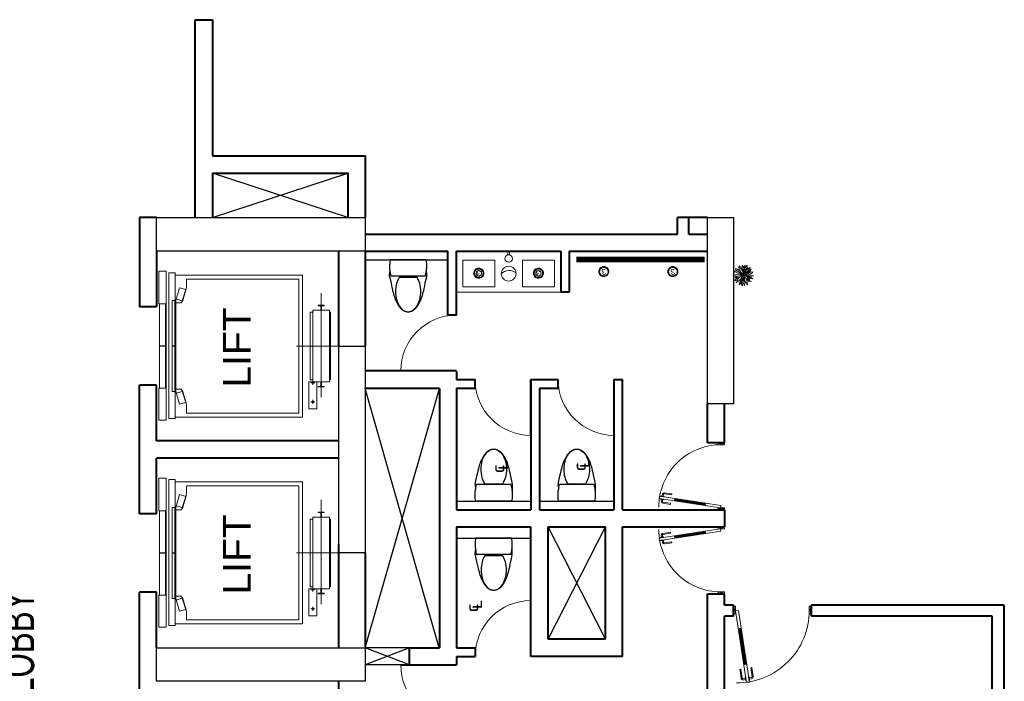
# Model space of a CAD drawing. Header units: inches. Extents: x 371717 to 373017, y 1317902 to 1318657.
# Tile 11 of 11: x 372538 to 373014, y 1318337 to 1318657. Entities that reach past the tile are written whole.
import ezdxf

# ---------------------------------------------------------------- set-up
doc = ezdxf.new("R2010")
doc.units = ezdxf.units.IN
doc.header["$LTSCALE"] = 35
doc.header["$MEASUREMENT"] = 0
for name, color, linetype in [('A-COLS', 4, 'Continuous'), ('A-FIXT', 1, 'Continuous'), ('A-HATCH', 8, 'Continuous'), ('A-SHAFT', 1, 'Continuous'), ('A-TEXT-600', 7, 'Continuous'), ('A-WALL-UNDR', 1, 'Continuous'), ('NAREAOFF', 230, 'Continuous')]:
    doc.layers.add(name, color=color, linetype=linetype)
for name, color, linetype, lineweight in [('A-LIFT', 154, 'Continuous', 9), ('A-WALL', 7, 'Continuous', 40), ('FINISH - LAMINATE', 143, 'Continuous', 40), ('I-CEIL-light', 150, 'Continuous', 0), ('I-Door', 30, 'Continuous', 15), ('I-Furn-Modl', 1, 'Continuous', 5), ('I-Graphics', 62, 'Continuous', 15), ('SANITARY-FIXTURE', 6, 'Continuous', 18), ('tree', 92, 'Continuous', 5)]:
    doc.layers.add(name, color=color, linetype=linetype, lineweight=lineweight)
doc.layers.add('I-Clng-Dims', color=7, linetype='Continuous', lineweight=15, true_color=0xbd0f15)
doc.styles.add('450_arial', font='txt', dxfattribs={"width": 0.7, "height": 48})
doc.styles.add('AR350', font='arial.ttf', dxfattribs={"width": 0.9})
doc.styles.add('dim-verdana', font='arial.ttf', dxfattribs={"height": 130})

# ---------------------------------------------------------------- blocks, each defined once
blk = doc.blocks.new('P-LEV-3$0$P-WCEUR1')
at = {"color": 0, "linetype": 'ByBlock'}
for p, q in [((1, 9.81), (1, -9.81)), ((10.1, 10.05), (5.86, 10.03)), ((10, 9.31), (10, -9.31)), ((10.41, -4.75), (10.41, 4.75))]:
    blk.add_line(p, q, dxfattribs=at)
for points in [[(10, 9.31), (7.74, 9.82), (5.54, 10.06), (3.23, 10.06), (1, 9.81)], [(10.1, -10.05), (12.04, -9.65), (13.74, -9.29), (15.23, -8.97), (16.54, -8.68), (17.68, -8.42), (18.68, -8.18), (19.57, -7.95), (20.36, -7.72), (20.36, -7.72), (21.09, -7.49), (21.75, -7.26), (22.35, -7.03), (22.9, -6.8), (23.4, -6.58), (23.85, -6.37), (24.26, -6.16), (24.64, -5.97), (24.64, -5.97), (24.98, -5.78), (25.3, -5.61), (25.59, -5.44), (25.87, -5.27), (26.13, -5.1), (26.37, -4.93), (26.61, -4.75), (26.85, -4.56), (26.85, -4.56), (27.09, -4.36), (27.33, -4.15), (27.56, -3.92), (27.79, -3.68), (28.01, -3.42), (28.21, -3.16), (28.41, -2.88), (28.58, -2.59), (28.58, -2.59), (28.74, -2.29), (28.88, -1.98), (28.99, -1.66), (29.09, -1.34), (29.16, -1.01), (29.22, -0.67), (29.25, -0.34), (29.26, 0), (29.26, 0), (29.25, 0.34), (29.22, 0.67), (29.16, 1.01), (29.09, 1.34), (28.99, 1.66), (28.88, 1.98), (28.74, 2.29), (28.58, 2.59), (28.58, 2.59), (28.41, 2.88), (28.21, 3.16), (28.01, 3.42), (27.79, 3.68), (27.56, 3.92), (27.33, 4.15), (27.09, 4.36), (26.85, 4.56), (26.85, 4.56), (26.61, 4.75), (26.37, 4.93), (26.13, 5.1), (25.87, 5.27), (25.59, 5.44), (25.3, 5.61), (24.98, 5.78), (24.64, 5.97), (24.64, 5.97), (24.26, 6.16), (23.85, 6.37), (23.4, 6.58), (22.9, 6.8), (22.35, 7.03), (21.75, 7.26), (21.09, 7.49), (20.36, 7.72), (20.36, 7.72), (19.57, 7.95), (18.68, 8.18), (17.68, 8.42), (16.54, 8.68), (15.23, 8.97), (13.74, 9.29), (12.04, 9.65), (10.1, 10.05)], [(10.1, -10.05), (7.33, -9.88)]]:
    blk.add_lwpolyline(points, dxfattribs=at)
for points in [[(29.25, 0, 0.146855), (28.52, 2.44, 0.107148), (26.05, 4.85, 0.076697), (22.68, 6.31, 0.063684), (18.31, 6.87, 0.063684), (13.95, 6.31, 0.076697), (10.58, 4.85, 0.006181), (10.41, 4.75)], [(10.41, -4.75, 0.006181), (10.58, -4.85, 0.076697), (13.95, -6.31, 0.063684), (18.31, -6.87, 0.063684), (22.68, -6.31, 0.076697), (26.05, -4.85, 0.107148), (28.52, -2.44, 0.146855), (29.25, 0)]]:
    blk.add_lwpolyline(points, format="xyb", dxfattribs=at)
for start, end in [(260.5377, 277.7399), (277.7399, 285.822)]:
    blk.add_arc((4.39, 10.5), 20.59, start, end, dxfattribs=at)
blk = doc.blocks.new('DOOR')
for p, q in [((-0.01, 0), (-0.01, 1)), ((0, 0), (0, 1))]:
    blk.add_line(p, q)
blk.add_arc((0, 0), 1, 90, 180)
blk = doc.blocks.new('D3 - LAM')
h = blk.add_hatch()
h.set_pattern_fill('ANSI31', color=256, scale=100, style=0)
h.set_pattern_definition([(45, (67656.761, 125934.152), (-8.83883, 8.83883), [])])
h.paths.add_polyline_path([(67767, 126417), (67730, 126422), (67657, 125940), (67694, 125934)])
for p, q in [((67620, 125699, 0), (67767, 126664, 0)), ((67657, 125693, 0), (67804, 126658, 0)), ((67723, 126629, 0), (67753, 126624, 0)), ((67767, 126664, 0), (67804, 126658, 0)), ((67692, 126606, 0), (67674, 126487, 0)), ((67691, 126484, 0), (67709, 126604, 0)), ((67750, 126608, 0), (67720, 126612, 0)), ((67748, 126608, 0), (67750, 126625, 0)), ((67802, 126600, 0), (67833, 126595, 0)), ((67835, 126612, 0), (67805, 126616, 0)), ((67805, 126599, 0), (67808, 126616, 0)), ((67823, 126464, 0), (67841, 126584, 0)), ((67857, 126581, 0), (67839, 126462, 0)), ((67691, 126484, 0), (67674, 126487, 0)), ((67767, 126417, 0), (67730, 126422, 0)), ((67823, 126464, 0), (67839, 126462, 0)), ((67694, 125934, 0), (67657, 125940, 0)), ((67590, 125738, 0), (67590, 125638, 0)), ((67620, 125713, 0), (67620, 125675, 0)), ((68640, 125738, 0), (68640, 125638, 0)), ((67620, 125699, 0), (67657, 125693, 0))]:
    blk.add_line(p, q)
at = {"elevation": 0}
for points in [[(67748, 126592), (67755, 126640), (67763, 126639), (67755, 126590)], [(67800, 126584), (67807, 126632), (67800, 126634), (67792, 126585)], [(67590, 125726), (67602, 125726), (67602, 125647), (67590, 125647)], [(68640, 125726), (68628, 125726), (68628, 125647), (68640, 125647)]]:
    blk.add_lwpolyline(points, close=True, dxfattribs=at)
for points in [[(67602, 125738), (67620, 125738), (67620, 125638), (67602, 125638), (67602, 125682), (67612, 125682), (67612, 125694), (67602, 125694), (67602, 125738)], [(68628, 125738), (68610, 125738), (68610, 125638), (68628, 125638), (68628, 125682), (68618, 125682), (68618, 125694), (68628, 125694), (68628, 125738)]]:
    blk.add_lwpolyline(points, dxfattribs=at)
for centre, radius, start, end in [((67637, 125694, 0), 973, 0, 90.3775), ((67719, 126602, 0), 26.7, 81.3349, 171.376), ((67719, 126602, 0), 9.86, 81.376, 171.376), ((67831, 126585, 0), 9.86, 351.376, 81.376), ((67831, 126585, 0), 26.7, 351.376, 81.417)]:
    blk.add_arc(centre, radius, start, end)
blk = doc.blocks.new('TREE-24')
for p, q in [((-0.2, 43.5), (1.9, 57)), ((1.9, 57), (3, 60)), ((3, 60), (4.9, 51.4)), ((17.7, 53.1), (17.5, 57.3)), ((17.5, 57.3), (20.3, 53.1)), ((-48, 1.2), (-59.5, -4.6)), ((-58.4, 11.2), (-47.1, 8)), ((-55.4, 9.5), (-58.4, 11.2)), ((-57.9, 22.5), (-43.4, 22.8)), ((-43, 11.7), (-57.9, 22.5)), ((-51.5, 4.3), (-55.4, 9.5)), ((-46.4, -0.1), (-51.5, 4.3)), ((-47.1, 8), (-33.8, 2.8)), ((-39.8, 34.9), (-44.8, 39.5)), ((-44.8, 39.5), (-40.7, 29.2)), ((-43.4, 22.8), (-29.6, 13.4)), ((-28, 4.8), (-43, 11.7)), ((-40.7, 29.2), (-33.1, 20.6)), ((-30.8, 29.2), (-39.8, 34.9)), ((-21.8, 41.3), (-37.5, 46.4)), ((-37.5, 46.4), (-31.9, 37.6)), ((-33.8, 2.8), (-18.1, -0.6)), ((-33.1, 20.6), (-21.1, 14.2)), ((-31.9, 37.6), (-17, 26.5)), ((-18.6, 21.8), (-30.8, 29.2)), ((-29.6, 13.4), (-5.4, 1.4)), ((-8, 2.1), (-28, 4.8)), ((-12.5, 28.2), (-21.8, 41.3)), ((-21.1, 14.2), (-10.8, 8.5)), ((-16.3, 54.3), (-20.4, 56.1)), ((-20.4, 56.1), (-18.4, 45)), ((-5.4, 11.7), (-18.6, 21.8)), ((-18.6, -13.4), (0, 0)), ((-18.4, 45), (-10.6, 22.8)), ((-17, 26.5), (-9.2, 19.3)), ((-7.8, 43), (-16.3, 54.3)), ((0, 0), (-14.9, -16.9)), ((-14.2, -32.9), (0, 0)), ((0, 0), (-13.8, -2.1)), ((-10.8, 8.5), (0, 0)), ((-10.6, 22.8), (0, 0)), ((0, 0), (-8, 2.1)), ((-6, 26), (-7.8, 43)), ((-1.4, 15.9), (-6, 26)), ((0, 0), (-5, -17.4)), ((-2, 10.2), (0.3, 31.2)), ((0, 0), (-2, 10.2)), ((0.3, 31.2), (-0.2, 43.5)), ((0, 0), (1.6, 8)), ((20, 6.8), (0, 0)), ((6.7, 6.5), (0, 0)), ((0, 0), (29.2, 6.5)), ((18.2, 0.6), (0, 0)), ((0.7, -16.9), (0, 0)), ((0, 0), (10.4, -21.3)), ((9.7, -8), (0, 0)), ((31.8, -9.5), (0, 0)), ((1.6, 8), (7.6, 22.1)), ((5.3, 24), (2.8, 10.8)), ((10.1, 32.2), (4.1, 17.7)), ((4.9, 51.4), (5.8, 37.3)), ((5.8, 37.3), (5.3, 24)), ((5.7, 36.1), (13.8, 46)), ((12.4, 10.5), (6.7, 6.5)), ((7.6, 22.1), (20.7, 27.5)), ((9.2, 22.8), (21.6, 37.6)), ((18.9, 46.4), (10.1, 32.2)), ((19.6, 18.4), (12.4, 10.5)), ((13.8, 46), (17.7, 53.1)), ((16.6, 15.1), (27.9, 21.1)), ((32.4, 0.4), (18.2, 0.6)), ((20.3, 53.1), (18.9, 46.4)), ((21.6, 37.6), (18.9, 26.5)), ((23.2, 23), (19.6, 18.4)), ((26.9, 9.2), (20, 6.8)), ((20.7, 27.5), (30.8, 38.8)), ((32.7, 33.4), (23.2, 23)), ((34.7, 11.9), (26.9, 9.2)), ((27.9, 21.1), (41.9, 23.5)), ((29.2, 6.5), (39.3, 10.2)), ((30.8, 38.8), (35.4, 48.7)), ((43.7, 0.1), (32.4, 0.4)), ((35.4, 48.7), (32.7, 33.4)), ((46, 18.4), (34.7, 11.9)), ((38.9, 0.2), (53.4, -4.8)), ((39.3, 10.2), (47.4, 9.7)), ((41.9, 23.5), (54.3, 25)), ((53.6, 4.3), (43.7, 0.1)), ((54.3, 25), (46, 18.4)), ((47.4, 9.7), (56.8, 8.3)), ((59.8, 6.8), (53.6, 4.3)), ((56.8, 8.3), (59.8, 6.8)), ((-59.5, -4.6), (-36.8, -10)), ((-43, -16.4), (-55.4, -22.6)), ((-55.4, -22.6), (-49, -24.5)), ((-49, -24.5), (-34, -22.8)), ((-23.9, -3.3), (-46.4, -0.1)), ((-34.7, -8.8), (-43, -16.4)), ((-35.9, -33.4), (-39.5, -44.5)), ((-39.5, -44.5), (-31.9, -42.3)), ((-30.8, -25), (-35.9, -33.4)), ((-26.9, -4.1), (-34.7, -8.8)), ((-34, -22.8), (-18.6, -13.4)), ((-31.9, -42.3), (-24.1, -34.4)), ((-23.1, -16.2), (-30.8, -25)), ((-13.8, -2.1), (-26.9, -4.1)), ((-23.7, -32.2), (-26, -54.1)), ((-26, -54.1), (-20.9, -47.4)), ((-14.9, -16.9), (-23.7, -32.2)), ((-20.9, -47.4), (-14.2, -32.9)), ((-18.1, -0.6), (-9.8, -1.6)), ((-5, -17.4), (-6.6, -34.4)), ((-6.6, -34.4), (-3.9, -45.7)), ((-3.9, -45.7), (1.6, -60)), ((4.2, -29), (0.7, -16.9)), ((1.6, -60), (4.6, -44)), ((4.6, -44), (4.2, -29)), ((4.6, -37.1), (11.5, -46.9)), ((19.3, -14.2), (9.7, -8)), ((12.7, -31.7), (9.9, -20.8)), ((10.4, -21.3), (21.2, -30.4)), ((11.5, -46.9), (12.4, -31.7)), ((40.3, -7.3), (12.1, -3.6)), ((12.4, -31.7), (24.4, -46)), ((12.8, -10), (30.6, -16.1)), ((29, -23.8), (19.3, -14.2)), ((21.2, -30.4), (30.8, -35.6)), ((29, -43.7), (23.9, -31.9)), ((24.4, -46), (32, -49.9)), ((38.2, -35.1), (29, -23.8)), ((32, -49.9), (29, -43.7)), ((30.6, -16.1), (42.1, -20.1)), ((30.8, -35.6), (42.3, -41.5)), ((44.4, -15.9), (31.8, -9.5)), ((42.3, -41.5), (38.2, -35.1)), ((52.7, -9), (40.3, -7.3)), ((42.1, -20.1), (55.2, -22.6)), ((55.2, -22.6), (44.4, -15.9)), ((59.8, -3.1), (52.7, -9)), ((53.4, -4.8), (59.8, -3.1))]:
    blk.add_line(p, q)
blk = doc.blocks.new('3W-LED')
at = {"extrusion": (-6.11991e-06, -1.09788e-16, 1)}
blk.add_ellipse((0, 0, -5), major_axis=(21.2, 21.3, 0), ratio=1, start_param=3.139521, end_param=9.422706, dxfattribs=at)
blk.add_open_spline([(-17.7, -17.7, -5), (-16.6, -18.7, -5), (-15.5, -19.7, -5), (-12.3, -21.9, -5), (-10, -23, -5), (-5.4, -24.5, -5), (-2.9, -25, -5), (2, -25, -5), (4.5, -24.7, -5), (9.3, -23.3, -5), (11.5, -22.3, -5), (15.7, -19.6, -5), (17.6, -18, -5), (20.7, -14.2, -5), (22, -12.1, -5), (24, -7.5, -5), (24.6, -5.1, -5), (25.1, -0.2, -5), (25, 2.3, -5), (24.1, 7.1, -5), (23.3, 9.5, -5), (21, 13.9, -5), (19.5, 15.9, -5), (16, 19.4, -5), (14, 20.9, -5), (9.6, 23.2, -5), (7.3, 24, -5), (2.4, 25, -5), (0, 25.1, -5), (-5, 24.6, -5), (-7.4, 24, -5), (-11.9, 22.1, -5), (-14.1, 20.8, -5), (-17.9, 17.7, -5), (-19.5, 15.8, -5), (-22.2, 11.7, -5), (-23.3, 9.4, -5), (-24.7, 4.7, -5), (-25, 2.2, -5), (-25, -2.7, -5), (-24.6, -5.2, -5), (-23.1, -9.9, -5), (-22, -12.1, -5), (-19.7, -15.4, -5), (-18.8, -16.6, -5), (-17.7, -17.7, -5)], degree=3, knots=[3.139521, 3.139521, 3.139521, 3.139521, 3.315557, 3.315557, 3.611807, 3.611807, 3.908056, 3.908056, 4.204306, 4.204306, 4.500555, 4.500555, 4.796805, 4.796805, 5.093054, 5.093054, 5.389304, 5.389304, 5.685554, 5.685554, 5.981803, 5.981803, 6.278053, 6.278053, 6.574302, 6.574302, 6.870552, 6.870552, 7.166801, 7.166801, 7.463051, 7.463051, 7.7593, 7.7593, 8.05555, 8.05555, 8.351799, 8.351799, 8.648049, 8.648049, 8.944298, 8.944298, 9.240548, 9.240548, 9.422706, 9.422706, 9.422706, 9.422706])
at = {"ltscale": 10, "insert": (-13.1, 20, -5.2), "char_height": 36, "width": 21797.759, "attachment_point": 1}
blk.add_mtext('3', dxfattribs=at)
blk = doc.blocks.new('SD')
at = {"layer": 'I-Graphics', "elevation": 0}
blk.add_lwpolyline([(23809118, -485642), (23809118, -485617), (23809068, -485617), (23809068, -485642)], close=True, dxfattribs=at)
at = {"layer": 'I-Graphics'}
blk.add_circle((23809168, -485629), 50, dxfattribs=at)

msp = doc.modelspace()

# ---------------------------------------------------------------- linework, layer by layer
at = {"layer": 'A-COLS', "elevation": -0.06}
for points in [[(372603.98, 1318561.6), (372704.78, 1318561.6), (372704.78, 1318545.4), (372603.98, 1318545.4)], [(372870.38, 1318471.6), (372870.38, 1318561.6), (372882.98, 1318561.6), (372882.98, 1318471.6)], [(372692.18, 1318399.42), (372692.18, 1318499.5), (372704.78, 1318499.5), (372704.78, 1318399.42)], [(372603.98, 1318353.52), (372704.78, 1318353.52), (372704.78, 1318337.32), (372603.98, 1318337.32)]]:
    msp.add_lwpolyline(points, close=True, dxfattribs=at)
at = {"layer": 'A-HATCH'}
for p, q in [((372726.38, 1318353.52, -0.06), (372704.78, 1318353.52, -0.06)), ((372726.38, 1318345.24, -0.06), (372704.78, 1318345.24, -0.06))]:
    msp.add_line(p, q, dxfattribs=at)
at = {"layer": 'A-LIFT'}
for p, q in [((372683.61, 1318525.11, -0.06), (372683.61, 1318474.69, -0.06)), ((372612.82, 1318521.47, -0.06), (372612.82, 1318477.53, -0.06)), ((372671.57, 1318499.5, -0.06), (372691.95, 1318499.5, -0.06)), ((372680.54, 1318481.77, -0.06), (372678.59, 1318481.77, -0.06)), ((372679.57, 1318480.79, -0.06), (372679.57, 1318482.75, -0.06)), ((372680.54, 1318472.52, -0.06), (372678.59, 1318472.52, -0.06)), ((372679.57, 1318471.54, -0.06), (372679.57, 1318473.5, -0.06)), ((372683.61, 1318425.03, -0.06), (372683.61, 1318374.61, -0.06)), ((372612.82, 1318421.39, -0.06), (372612.82, 1318377.45, -0.06)), ((372671.57, 1318399.42, -0.06), (372691.95, 1318399.42, -0.06)), ((372680.54, 1318381.69, -0.06), (372678.59, 1318381.69, -0.06)), ((372679.57, 1318380.71, -0.06), (372679.57, 1318382.67, -0.06)), ((372680.54, 1318372.44, -0.06), (372678.59, 1318372.44, -0.06)), ((372679.57, 1318371.46, -0.06), (372679.57, 1318373.42, -0.06))]:
    msp.add_line(p, q, dxfattribs=at)
at = {"layer": 'A-LIFT', "elevation": -0.06}
for points in [[(372605.02, 1318519.74), (372605.02, 1318535.73), (372608.66, 1318535.73), (372608.66, 1318463.65), (372605.02, 1318463.65), (372605.02, 1318479.26)], [(372612.98, 1318465.17), (372674.51, 1318465.17), (372674.51, 1318533.83), (372612.98, 1318533.83)], [(372613.19, 1318478.66), (372616.06, 1318478.66), (372618.49, 1318471.14), (372618.49, 1318467.1), (372672.82, 1318467.1), (372672.82, 1318531.9), (372618.38, 1318531.9), (372618.38, 1318527.89), (372616.06, 1318520.34), (372613.19, 1318520.34)], [(372613.19, 1318521.47), (372615.09, 1318527.69), (372618.04, 1318526.79)], [(372616.29, 1318521.07), (372616.47, 1318521.02), (372618.33, 1318527.1), (372618.15, 1318527.16)], [(372616.4, 1318521.44), (372613.45, 1318522.35)], [(372679.57, 1318483.12), (372678.29, 1318483.12), (372678.29, 1318515.88), (372679.57, 1318515.88)], [(372687.66, 1318483.12), (372688.04, 1318483.12), (372688.04, 1318515.88), (372687.66, 1318515.88)], [(372613.19, 1318477.53), (372615.09, 1318471.31), (372618.04, 1318472.21)], [(372616.4, 1318477.56), (372613.45, 1318476.65)], [(372616.29, 1318477.93), (372616.47, 1318477.98), (372618.33, 1318471.9), (372618.15, 1318471.84)], [(372605.02, 1318419.66), (372605.02, 1318435.65), (372608.66, 1318435.65), (372608.66, 1318363.57), (372605.02, 1318363.57), (372605.02, 1318379.18)], [(372612.98, 1318365.09), (372674.51, 1318365.09), (372674.51, 1318433.75), (372612.98, 1318433.75)], [(372613.19, 1318378.58), (372616.06, 1318378.58), (372618.49, 1318371.06), (372618.49, 1318367.02), (372672.82, 1318367.02), (372672.82, 1318431.82), (372618.38, 1318431.82), (372618.38, 1318427.81), (372616.06, 1318420.26), (372613.19, 1318420.26)], [(372613.19, 1318421.39), (372615.09, 1318427.61), (372618.04, 1318426.71)], [(372616.29, 1318420.99), (372616.47, 1318420.94), (372618.33, 1318427.02), (372618.15, 1318427.08)], [(372616.4, 1318421.36), (372613.45, 1318422.27)], [(372679.57, 1318383.04), (372678.29, 1318383.04), (372678.29, 1318415.8), (372679.57, 1318415.8)], [(372687.66, 1318383.04), (372688.04, 1318383.04), (372688.04, 1318415.8), (372687.66, 1318415.8)], [(372613.19, 1318377.45), (372615.09, 1318371.23), (372618.04, 1318372.13)], [(372616.4, 1318377.48), (372613.45, 1318376.57)], [(372616.29, 1318377.85), (372616.47, 1318377.9), (372618.33, 1318371.82), (372618.15, 1318371.76)]]:
    msp.add_lwpolyline(points, dxfattribs=at)
for points in [[(372609.82, 1318464.4), (372612.98, 1318464.4), (372612.98, 1318534.98), (372609.82, 1318534.98)], [(372605.37, 1318479.07), (372608.24, 1318479.07), (372608.24, 1318519.93), (372605.37, 1318519.93)], [(372611.51, 1318477.53), (372613.19, 1318477.53), (372613.19, 1318521.47), (372611.51, 1318521.47)], [(372687.66, 1318482.16), (372687.66, 1318516.84), (372679.57, 1318516.84), (372679.57, 1318482.16)], [(372608.24, 1318499.62), (372605.37, 1318499.62), (372605.37, 1318499.62), (372608.24, 1318499.62)], [(372605.37, 1318499.38), (372608.24, 1318499.38), (372608.24, 1318499.38), (372605.37, 1318499.38)], [(372611.51, 1318499.6), (372612.82, 1318499.6), (372612.82, 1318499.6), (372611.51, 1318499.6)], [(372612.82, 1318499.4), (372611.51, 1318499.4), (372611.51, 1318499.4), (372612.82, 1318499.4)], [(372681.49, 1318482.16), (372681.49, 1318469.05), (372677.64, 1318469.05), (372677.64, 1318482.16)], [(372609.82, 1318364.32), (372612.98, 1318364.32), (372612.98, 1318434.9), (372609.82, 1318434.9)], [(372605.37, 1318378.99), (372608.24, 1318378.99), (372608.24, 1318419.85), (372605.37, 1318419.85)], [(372611.51, 1318377.45), (372613.19, 1318377.45), (372613.19, 1318421.39), (372611.51, 1318421.39)], [(372687.66, 1318382.08), (372687.66, 1318416.76), (372679.57, 1318416.76), (372679.57, 1318382.08)], [(372608.24, 1318399.54), (372605.37, 1318399.54), (372605.37, 1318399.54), (372608.24, 1318399.54)], [(372605.37, 1318399.3), (372608.24, 1318399.3), (372608.24, 1318399.3), (372605.37, 1318399.3)], [(372611.51, 1318399.52), (372612.82, 1318399.52), (372612.82, 1318399.52), (372611.51, 1318399.52)], [(372612.82, 1318399.32), (372611.51, 1318399.32), (372611.51, 1318399.32), (372612.82, 1318399.32)], [(372681.49, 1318382.08), (372681.49, 1318368.97), (372677.64, 1318368.97), (372677.64, 1318382.08)]]:
    msp.add_lwpolyline(points, close=True, dxfattribs=at)
for points in [[(372685.05, 1318519.23), (372682.16, 1318519.23), (372682.16, 1318519.14, 0.385135), (372682.28, 1318519.01), (372683.3, 1318518.89, -0.382193), (372683.47, 1318518.7), (372683.47, 1318518.11, -0.131652), (372683.47, 1318518.09), (372683.42, 1318518.01, 0.131652), (372683.41, 1318517.99), (372683.41, 1318516.88, 0.414214), (372683.45, 1318516.84), (372683.76, 1318516.84, 0.414214), (372683.8, 1318516.88), (372683.8, 1318517.99, 0.131652), (372683.79, 1318518.01), (372683.75, 1318518.09, -0.131652), (372683.74, 1318518.11), (372683.74, 1318518.7, -0.382193), (372683.91, 1318518.89), (372684.93, 1318519.01, 0.379256), (372685.05, 1318519.14)], [(372685.05, 1318479.77), (372682.16, 1318479.77), (372682.16, 1318479.86, -0.385135), (372682.28, 1318479.99), (372683.3, 1318480.11, 0.382193), (372683.47, 1318480.3), (372683.47, 1318480.89, 0.131652), (372683.47, 1318480.91), (372683.42, 1318480.99, -0.131652), (372683.41, 1318481.01), (372683.41, 1318482.12, -0.414214), (372683.45, 1318482.16), (372683.76, 1318482.16, -0.414214), (372683.8, 1318482.12), (372683.8, 1318481.01, -0.131652), (372683.79, 1318480.99), (372683.75, 1318480.91, 0.131652), (372683.74, 1318480.89), (372683.74, 1318480.3, 0.382193), (372683.91, 1318480.11), (372684.93, 1318479.99, -0.379256), (372685.05, 1318479.86)], [(372685.05, 1318419.15), (372682.16, 1318419.15), (372682.16, 1318419.06, 0.385135), (372682.28, 1318418.93), (372683.3, 1318418.81, -0.382193), (372683.47, 1318418.62), (372683.47, 1318418.03, -0.131652), (372683.47, 1318418.01), (372683.42, 1318417.93, 0.131652), (372683.41, 1318417.91), (372683.41, 1318416.8, 0.414214), (372683.45, 1318416.76), (372683.76, 1318416.76, 0.414214), (372683.8, 1318416.8), (372683.8, 1318417.91, 0.131652), (372683.79, 1318417.93), (372683.75, 1318418.01, -0.131652), (372683.74, 1318418.03), (372683.74, 1318418.62, -0.382193), (372683.91, 1318418.81), (372684.93, 1318418.93, 0.379256), (372685.05, 1318419.06)], [(372685.05, 1318379.69), (372682.16, 1318379.69), (372682.16, 1318379.78, -0.385135), (372682.28, 1318379.91), (372683.3, 1318380.03, 0.382193), (372683.47, 1318380.22), (372683.47, 1318380.81, 0.131652), (372683.47, 1318380.83), (372683.42, 1318380.91, -0.131652), (372683.41, 1318380.93), (372683.41, 1318382.04, -0.414214), (372683.45, 1318382.08), (372683.76, 1318382.08, -0.414214), (372683.8, 1318382.04), (372683.8, 1318380.93, -0.131652), (372683.79, 1318380.91), (372683.75, 1318380.83, 0.131652), (372683.74, 1318380.81), (372683.74, 1318380.22, 0.382193), (372683.91, 1318380.03), (372684.93, 1318379.91, -0.379256), (372685.05, 1318379.78)]]:
    msp.add_lwpolyline(points, format="xyb", close=True, dxfattribs=at)
at = {"layer": 'A-LIFT'}
for centre in [(372679.57, 1318481.77, -0.06), (372679.57, 1318472.52, -0.06), (372679.57, 1318381.69, -0.06), (372679.57, 1318372.44, -0.06)]:
    msp.add_circle(centre, 0.4, dxfattribs=at)
at = {"layer": 'A-SHAFT'}
for p, q in [((372630.98, 1318561.6, -0.06), (372696.5, 1318583.2, -0.06)), ((372696.5, 1318561.6, -0.06), (372630.98, 1318583.2, -0.06)), ((372740.73, 1318353.52, -0.06), (372704.78, 1318478.98, -0.06)), ((372704.83, 1318353.52, -0.06), (372740.78, 1318478.98, -0.06)), ((372793.34, 1318357.66, -0.06), (372821.06, 1318412.02, -0.06)), ((372821.06, 1318357.66, -0.06), (372793.34, 1318412.02, -0.05)), ((372726.38, 1318353.52, -0.06), (372704.78, 1318345.24, -0.06)), ((372726.38, 1318345.24, -0.06), (372704.78, 1318353.52, -0.06))]:
    msp.add_line(p, q, dxfattribs=at)
at = {"layer": 'A-WALL'}
for p, q in [((372622.7, 1318561.6, -0.06), (372622.7, 1318657.36, -0.06)), ((372622.7, 1318657.36, -0.06), (372630.98, 1318657.36, -0.06)), ((372630.98, 1318657.36, -0.06), (372630.98, 1318653.22, -0.06)), ((372630.98, 1318653.22, -0.06), (372630.98, 1318591.48, -0.06)), ((372630.98, 1318583.2, -0.06), (372630.98, 1318561.6, -0.06)), ((372595.7, 1318561.6, -0.06), (372595.7, 1318518.4, -0.06)), ((372603.98, 1318561.6, -0.06), (372595.7, 1318561.6, -0.06)), ((372855.98, 1318553.68, -0.06), (372855.98, 1318561.6, -0.06)), ((372870.38, 1318561.6, -0.06), (372855.98, 1318561.6, -0.06)), ((372861.38, 1318553.68, -0.06), (372861.38, 1318561.6, -0.06)), ((372704.78, 1318553.68, -0.06), (372855.98, 1318553.68, -0.06)), ((372861.38, 1318553.68, -0.06), (372870.38, 1318553.68, -0.06)), ((372603.98, 1318545.4, -0.06), (372603.98, 1318518.4, -0.06)), ((372692.18, 1318499.5, -0.06), (372692.18, 1318545.4, -0.06)), ((372704.78, 1318545.4, -0.06), (372744.92, 1318545.4, -0.06)), ((372704.78, 1318545.4, -0.06), (372704.78, 1318499.5, -0.06)), ((372744.92, 1318514.44, -0.06), (372744.92, 1318545.4, -0.06)), ((372749.06, 1318545.4, -0.06), (372799.46, 1318545.4, -0.06)), ((372749.06, 1318514.44, -0.06), (372749.06, 1318545.4, -0.06)), ((372799.46, 1318545.4, -0.06), (372799.46, 1318525.6, -0.06)), ((372803.6, 1318545.4, -0.06), (372870.38, 1318545.4, -0.06)), ((372803.6, 1318545.4, -0.06), (372803.6, 1318525.6, -0.06)), ((372803.6, 1318525.6, -0.06), (372799.46, 1318525.6, -0.06)), ((372603.98, 1318518.4, -0.06), (372595.7, 1318518.4, -0.06)), ((372749.06, 1318514.44, -0.06), (372744.92, 1318514.44, -0.06)), ((372749.06, 1318487.44, -0.06), (372704.78, 1318487.44, -0.06)), ((372749.06, 1318487.26, -0.06), (372749.06, 1318483.3, -0.06)), ((372749.06, 1318483.3, -0.06), (372758.06, 1318483.3, -0.06)), ((372758.06, 1318479.16, -0.06), (372758.06, 1318483.3, -0.06)), ((372785.06, 1318483.3, -0.06), (372785.06, 1318420.3, -0.06)), ((372785.06, 1318483.3, -0.06), (372798.2, 1318483.3, -0.06)), ((372798.2, 1318479.16, -0.06), (372798.2, 1318483.3, -0.06)), ((372825.2, 1318483.3, -0.06), (372825.2, 1318420.3, -0.06)), ((372825.2, 1318483.3, -0.06), (372829.34, 1318483.3, -0.06)), ((372829.34, 1318420.3, -0.06), (372829.34, 1318483.3, -0.06)), ((372595.7, 1318418.32, -0.06), (372595.7, 1318480.6, -0.06)), ((372603.98, 1318480.6, -0.06), (372595.7, 1318480.6, -0.06)), ((372603.98, 1318453.6, -0.06), (372603.98, 1318480.6, -0.06)), ((372704.78, 1318479.16, -0.06), (372740.78, 1318479.16, -0.06)), ((372740.78, 1318478.98, -0.06), (372740.78, 1318353.52, -0.06)), ((372749.06, 1318479.16, -0.06), (372758.06, 1318479.16, -0.06)), ((372749.06, 1318479.16, -0.06), (372749.06, 1318420.3, -0.06)), ((372789.2, 1318479.16, -0.06), (372789.2, 1318420.3, -0.06)), ((372789.2, 1318479.16, -0.06), (372798.2, 1318479.16, -0.06)), ((372870.38, 1318452.7, -0.06), (372870.38, 1318471.6, -0.06)), ((372878.66, 1318452.7, -0.06), (372878.66, 1318471.6, -0.06)), ((372692.18, 1318453.6, -0.06), (372603.98, 1318453.6, -0.06)), ((372878.66, 1318452.7, -0.06), (372870.38, 1318452.7, -0.06)), ((372603.98, 1318418.32, -0.06), (372603.98, 1318445.32, -0.06)), ((372692.18, 1318445.32, -0.06), (372603.98, 1318445.32, -0.06)), ((372749.06, 1318420.3, -0.06), (372785.06, 1318420.3, -0.06)), ((372789.2, 1318420.3, -0.06), (372825.2, 1318420.3, -0.06)), ((372829.34, 1318420.3, -0.06), (372878.66, 1318420.3, -0.06)), ((372878.66, 1318420.3, -0.06), (372878.66, 1318412.02, -0.06)), ((372603.98, 1318418.32, -0.06), (372595.7, 1318418.32, -0.06)), ((372749.06, 1318412.02, -0.06), (372785.06, 1318412.02, -0.06)), ((372749.06, 1318412.02, -0.06), (372749.06, 1318353.52, -0.06)), ((372785.06, 1318349.38, -0.06), (372785.06, 1318412.02, -0.06)), ((372793.34, 1318357.66, -0.06), (372793.34, 1318412.02, -0.06)), ((372793.34, 1318412.02, -0.06), (372821.06, 1318412.02, -0.06)), ((372821.06, 1318357.66, -0.06), (372821.06, 1318412.02, -0.06)), ((372829.34, 1318349.38, -0.06), (372829.34, 1318412.02, -0.06)), ((372829.34, 1318412.02, -0.06), (372878.66, 1318412.02, -0.06)), ((372692.18, 1318353.52, -0.06), (372692.18, 1318403.56, -0.06)), ((372704.78, 1318399.42, -0.06), (372704.78, 1318353.34, -0.06)), ((372595.7, 1318310.32, -0.06), (372595.7, 1318380.52, -0.06)), ((372603.98, 1318380.52, -0.06), (372595.7, 1318380.52, -0.06)), ((372603.98, 1318353.52, -0.06), (372603.98, 1318380.52, -0.06)), ((372870.38, 1318286.92, -0.06), (372870.38, 1318379.62, -0.06)), ((372870.38, 1318379.62, -0.06), (372878.66, 1318379.62, -0.06)), ((372878.66, 1318374.22, -0.06), (372878.66, 1318379.62, -0.06)), ((372882.98, 1318374.22, -0.06), (372878.66, 1318374.22, -0.06)), ((372882.98, 1318368.82, -0.06), (372882.98, 1318374.22, -0.06)), ((373014.02, 1318374.22, -0.06), (372920.78, 1318374.22, -0.06)), ((372920.78, 1318368.82, -0.05), (372920.78, 1318374.22, -0.06)), ((373014.02, 1318259.56, -0.06), (373014.02, 1318374.22, -0.06)), ((372878.66, 1318286.92, -0.06), (372878.66, 1318368.82, -0.06)), ((372882.98, 1318368.82, -0.06), (372878.66, 1318368.82, -0.06)), ((373008.08, 1318368.82, -0.06), (372920.78, 1318368.82, -0.05)), ((373008.08, 1318259.56, -0.06), (373008.08, 1318368.82, -0.06)), ((372821.06, 1318357.66, -0.06), (372793.34, 1318357.66, -0.06)), ((372726.38, 1318353.52, -0.06), (372740.78, 1318353.52, -0.06)), ((372726.38, 1318345.24, -0.06), (372726.38, 1318353.52, -0.06)), ((372749.06, 1318353.52, -0.06), (372758.06, 1318353.52, -0.06)), ((372758.06, 1318353.52, -0.06), (372758.06, 1318349.38, -0.06)), ((372749.06, 1318349.38, -0.06), (372749.06, 1318345.24, -0.06)), ((372749.06, 1318349.38, -0.06), (372758.06, 1318349.38, -0.06)), ((372829.34, 1318349.38, -0.06), (372785.06, 1318349.38, -0.06)), ((372726.38, 1318345.24, -0.06), (372749.06, 1318345.24, -0.06)), ((372692.18, 1318291.42, -0.06), (372692.18, 1318337.32, -0.06))]:
    msp.add_line(p, q, dxfattribs=at)
at = {"layer": 'A-WALL', "elevation": -0.06}
for points in [[(372630.98, 1318591.48), (372704.78, 1318591.48), (372704.78, 1318561.6)], [(372630.98, 1318583.2), (372696.5, 1318583.2), (372696.5, 1318561.6)]]:
    msp.add_lwpolyline(points, dxfattribs=at)
at = {"layer": 'A-WALL-UNDR'}
for p, q in [((372704.78, 1318541.26, -0.06), (372744.92, 1318541.26, -0.06)), ((372749.06, 1318424.44, -0.06), (372785.06, 1318424.44, -0.06)), ((372789.2, 1318424.44, -0.06), (372825.2, 1318424.44, -0.06)), ((372749.06, 1318406.62, -0.06), (372785.06, 1318406.62, -0.06))]:
    msp.add_line(p, q, dxfattribs=at)
at = {"layer": 'FINISH - LAMINATE', "color": 131, "ltscale": 4, "true_color": 0x66ffff, "const_width": 2.7, "elevation": -0.06}
msp.add_lwpolyline([(372806.93, 1318541.35), (372869.03, 1318541.35)], dxfattribs=at)
at = {"layer": 'NAREAOFF', "elevation": -0.06}
msp.add_lwpolyline([(372821.06, 1318357.66), (372821.06, 1318412.02), (372793.34, 1318412.02), (372793.34, 1318357.66)], close=True, dxfattribs=at)
at = {"layer": 'SANITARY-FIXTURE'}
msp.add_line((372799.46, 1318525.61, -0.06), (372749.06, 1318525.61, -0.06), dxfattribs=at)
at = {"layer": 'SANITARY-FIXTURE', "elevation": -0.06}
for points in [[(372767.6, 1318528.21), (372752.12, 1318528.21), (372752.12, 1318540.99), (372767.6, 1318540.99)], [(372796.4, 1318528.21), (372780.92, 1318528.21), (372780.92, 1318540.99), (372796.4, 1318540.99)]]:
    msp.add_lwpolyline(points, close=True, dxfattribs=at)
at = {"layer": 'SANITARY-FIXTURE'}
for centre, radius in [((372759.86, 1318534.72, -0.06), 1.33), ((372774.26, 1318534.51, -0.06), 3.6), ((372788.66, 1318534.72, -0.06), 1.33)]:
    msp.add_circle(centre, radius, dxfattribs=at)
msp.add_arc((372774.49, 1318530.34, -0.06), 5.66, 53.7769, 132.5825, dxfattribs=at)

# ---------------------------------------------------------------- block references
at = {"layer": 'A-FIXT', "extrusion": (1.23097e-14, 0.004636, 0.999989), "xscale": 0.8916292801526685, "yscale": 0.8916292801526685, "zscale": 0.8916292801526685, "rotation": 270}
msp.add_blockref('P-LEV-3$0$P-WCEUR1', (372725.65, 1318527.99, 6112.08), dxfattribs=at)
at = {"layer": 'A-FIXT', "extrusion": (1.26997e-14, -0.004636, 0.999989), "xscale": -0.8916292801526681, "yscale": 0.891629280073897, "zscale": 0.8916292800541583, "rotation": 269.9999999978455}
for p in [(372767.06, 1318409.38, -6111.64), (372807.2, 1318409.38, -6111.64)]:
    msp.add_blockref('P-LEV-3$0$P-WCEUR1', p, dxfattribs=at)
at = {"layer": 'A-FIXT', "extrusion": (1.27003e-14, 0.004636, 0.999989), "xscale": 0.8916292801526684, "yscale": 0.8916292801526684, "zscale": 0.8916292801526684, "rotation": 270}
msp.add_blockref('P-LEV-3$0$P-WCEUR1', (372767.06, 1318393.35, 6111.45), dxfattribs=at)
at = {"layer": 'I-CEIL-light', "extrusion": (-6.02316e-06, -1.08391e-06, 1), "xscale": 0.08173603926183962, "yscale": 0.08173603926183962, "zscale": 0.08173603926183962, "rotation": 190.2015762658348}
for p in [(372820.3, 1318535.5, -3.32), (372853.69, 1318535.5, -3.32), (372759.86, 1318534.72, -3.33), (372788.66, 1318534.72, -3.33)]:
    msp.add_blockref('3W-LED', p, dxfattribs=at)
at = {"layer": 'I-Door'}
for name, p, xscale, yscale, zscale, rotation in [('DOOR', (372749.06, 1318487.44, -0.06), -26.99999998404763, 26.99999998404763, 26.99999998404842, 90), ('DOOR', (372784.99, 1318483.3, -0.06), -26.99999998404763, 26.99999998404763, 26.99999998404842, 180), ('DOOR', (372825.2, 1318483.3, -0.06), -26.99999998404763, 26.99999998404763, 26.99999998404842, 180), ('D3 - LAM', (376755.5, 1316334.67, -0.06), 0.03085714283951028, 0.03085714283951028, 0.03085714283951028, 90), ('D3 - LAM', (376755.5, 1320497.65, -0.06), -0.03085714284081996, 0.03085714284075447, 0.03085714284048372, 90), ('D3 - LAM', (370450.07, 1322895.98, -0.06), -0.03599522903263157, 0.03599522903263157, 0.0359952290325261, 180), ('DOOR', (372749.06, 1318345.24, -0.06), 26.99999998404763, 26.99999998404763, 26.99999998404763, 90)]:
    msp.add_blockref(name, p, dxfattribs=dict(at, xscale=xscale, yscale=yscale, zscale=zscale, rotation=rotation))
at = {"layer": 'I-Door', "xscale": 26.99999998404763, "yscale": 26.99999998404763, "zscale": 26.99999998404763}
msp.add_blockref('DOOR', (372785.06, 1318349.38, -0.06), dxfattribs=at)
at = {"layer": 'I-Furn-Modl', "color": 0, "xscale": -0.03599999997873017, "yscale": 0.03599999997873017, "zscale": 0.03599999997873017, "rotation": 90}
msp.add_blockref('SD', (355291.61, 2175671.86, -0.06), dxfattribs=at)
at = {"layer": 'tree', "xscale": 0.08372159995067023, "yscale": 0.08372159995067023, "zscale": 0.08372159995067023, "rotation": 270}
msp.add_blockref('TREE-24', (372887.71, 1318533.69, -0.06), dxfattribs=at)

# ---------------------------------------------------------------- texts
at = {"layer": 'A-TEXT-600', "color": 7, "style": 'AR350'}
for p in [(372649.51, 1318479.4, -0.06), (372649.51, 1318379.32, -0.06)]:
    msp.add_text('LIFT', height=13.5, rotation=90, dxfattribs=at).set_placement(p)
at = {"layer": 'A-TEXT-600', "style": '450_arial', "width": 0.7}
msp.add_text('LIFT LOBBY', height=16.2, rotation=90, dxfattribs=at).set_placement((372544.73, 1318295.29, -0.06))
at = {"layer": 'I-Clng-Dims', "char_height": 7.2, "attachment_point": 1, "rotation": 90, "style": 'dim-verdana'}
for insert in [(372766.07, 1318437.97, -0.06), (372805.49, 1318438.91, -0.06), (372753.48, 1318370.66, -0.06)]:
    msp.add_mtext_dynamic_manual_height_columns('{\\fISOCPEUR|b0|i0|c0|p34;℄}', width=600.6808, gutter_width=600, heights=[0], dxfattribs=dict(at, insert=insert))

doc.saveas('drawing.dxf')
